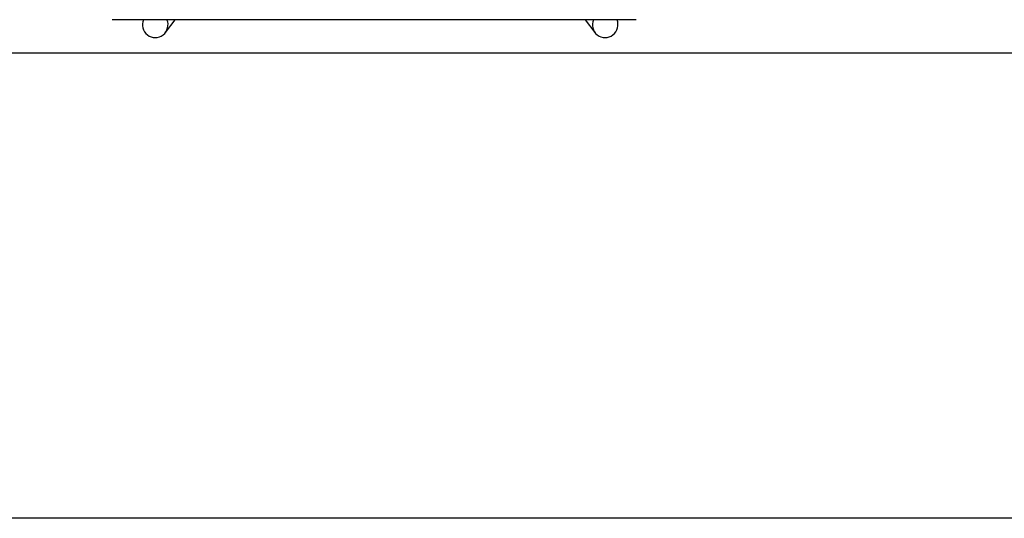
# Model space of a CAD drawing. Header units: metres. Extents: x -1 to 438, y -6 to 53.
# Tile 106 of 149: x 418.583 to 419.347, y 12.888 to 13.276. Entities that reach past the tile are written whole.
import ezdxf

# ---------------------------------------------------------------- set-up
doc = ezdxf.new("R2010")
doc.units = ezdxf.units.M
doc.linetypes.add('CONTINUA', pattern=[0])
doc.layers.add('PA MOBLES ACTUAL', color=7, linetype='CONTINUA', lineweight=25)
doc.layers.add('PA MURS ACTUAL', color=7, linetype='CONTINUA', lineweight=25)

msp = doc.modelspace()

# ---------------------------------------------------------------- linework, layer by layer
at = {"layer": 'PA MOBLES ACTUAL', "color": 180, "transparency": 33554687}
for p, q in [((419.06165, 13.27573), (418.65472, 13.27573)), ((418.69617, 13.26578), (418.70373, 13.27573)), ((419.02203, 13.27573), (419.02958, 13.26578))]:
    msp.add_line(p, q, dxfattribs=at)
for centre, major_axis, start_param, end_param in [((418.68821, 13.27183), (-0.00796, 0.00605), 0.250094, 4.196569), ((419.03755, 13.27183), (0.00796, 0.00605), 2.086617, 6.033091)]:
    msp.add_ellipse(centre, major_axis=major_axis, ratio=0.993992, start_param=start_param, end_param=end_param, dxfattribs=at)
at = {"layer": 'PA MURS ACTUAL', "transparency": 33554687}
for p, q in [((421.24193, 13.24959), (398.07444, 13.24959)), ((424.30043, 12.88836), (391.14364, 12.88836))]:
    msp.add_line(p, q, dxfattribs=at)

doc.saveas('drawing.dxf')
